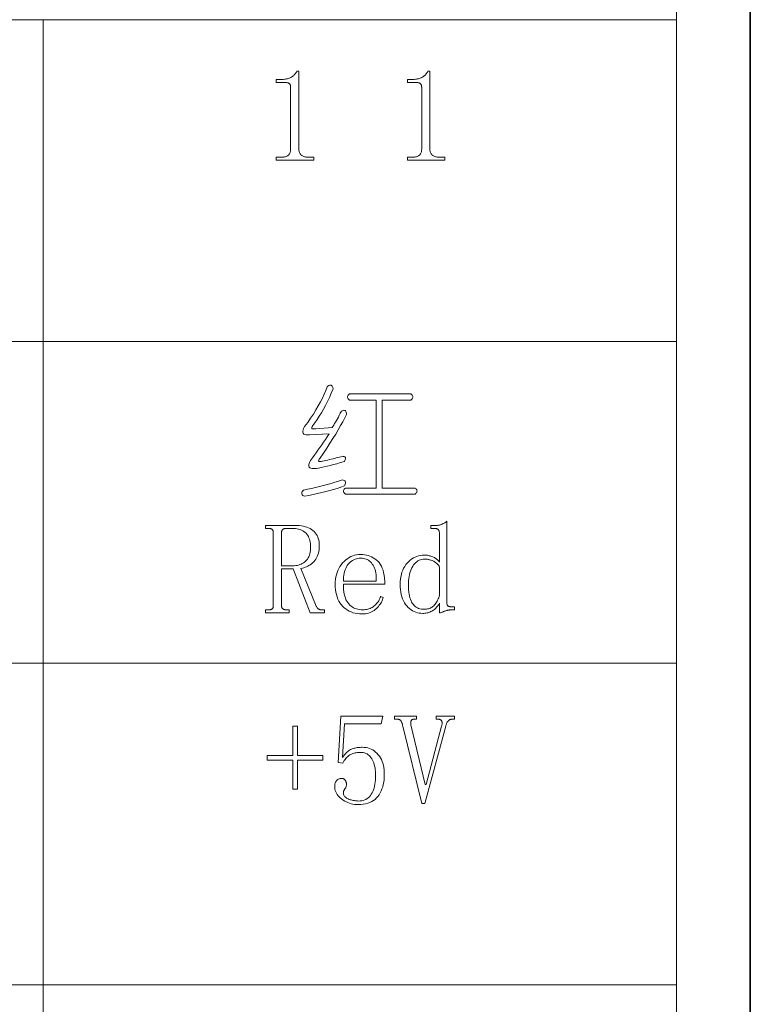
# Model space of a CAD drawing. Extents: x 1 to 297, y 1 to 210.
# Tile 159 of 171: x 284 to 297, y 45 to 62. Entities that reach past the tile are written whole.
import ezdxf

# ---------------------------------------------------------------- set-up
doc = ezdxf.new("R2010")
doc.units = 0

msp = doc.modelspace()

# ---------------------------------------------------------------- linework, layer by layer
at = {"color": 7, "lineweight": 35}
msp.add_line((296.685, 1.354), (296.685, 209.532), dxfattribs=at)
at = {"color": 7, "lineweight": 13}
for p, q in [((295.449, 65.898), (295.449, 29.51)), ((220.3, 61.841), (295.449, 61.841)), ((284.838, 61.841), (284.838, 29.51)), ((220.3, 56.453), (295.449, 56.453)), ((220.3, 51.064), (295.449, 51.064)), ((220.3, 45.675), (295.449, 45.675))]:
    msp.add_line(p, q, dxfattribs=at)
for points in [[(289.124, 60.981), (289.124, 59.678), (289.124, 59.665), (289.125, 59.652), (289.127, 59.64), (289.13, 59.629), (289.134, 59.618), (289.139, 59.608), (289.145, 59.599), (289.151, 59.591), (289.158, 59.583), (289.166, 59.575), (289.175, 59.569), (289.185, 59.563), (289.195, 59.558), (289.206, 59.554), (289.218, 59.55), (289.23, 59.547), (289.243, 59.544), (289.257, 59.543), (289.271, 59.542), (289.286, 59.541), (289.372, 59.541), (289.372, 59.49), (288.746, 59.49), (288.746, 59.541), (288.824, 59.541), (288.84, 59.542), (288.856, 59.543), (288.871, 59.544), (288.885, 59.547), (288.897, 59.55), (288.909, 59.554), (288.92, 59.558), (288.931, 59.563), (288.94, 59.569), (288.948, 59.575), (288.955, 59.583), (288.962, 59.591), (288.967, 59.599), (288.973, 59.608), (288.977, 59.618), (288.98, 59.629), (288.983, 59.64), (288.985, 59.652), (288.986, 59.665), (288.986, 59.678), (288.986, 60.715), (288.986, 60.722), (288.986, 60.729), (288.984, 60.735), (288.983, 60.741), (288.981, 60.747), (288.979, 60.752), (288.976, 60.757), (288.973, 60.762), (288.969, 60.767), (288.965, 60.771), (288.96, 60.775), (288.956, 60.779), (288.95, 60.782), (288.944, 60.785), (288.938, 60.787), (288.932, 60.789), (288.924, 60.791), (288.917, 60.792), (288.909, 60.792), (288.901, 60.793), (288.746, 60.793), (288.746, 60.844), (288.824, 60.844), (288.844, 60.844), (288.863, 60.845), (288.882, 60.847), (288.9, 60.85), (288.917, 60.853), (288.933, 60.856), (288.949, 60.861), (288.963, 60.866), (288.977, 60.872), (288.991, 60.878), (289.003, 60.886), (289.015, 60.893), (289.027, 60.902), (289.037, 60.911), (289.047, 60.921), (289.057, 60.932), (289.066, 60.943), (289.074, 60.955), (289.082, 60.968), (289.089, 60.981)], [(291.318, 60.981), (291.318, 59.678), (291.318, 59.665), (291.32, 59.652), (291.322, 59.64), (291.325, 59.629), (291.329, 59.618), (291.333, 59.608), (291.339, 59.599), (291.345, 59.591), (291.353, 59.583), (291.361, 59.575), (291.37, 59.569), (291.379, 59.563), (291.389, 59.558), (291.4, 59.554), (291.412, 59.55), (291.424, 59.547), (291.438, 59.544), (291.451, 59.543), (291.466, 59.542), (291.481, 59.541), (291.566, 59.541), (291.566, 59.49), (290.941, 59.49), (290.941, 59.541), (291.018, 59.541), (291.035, 59.542), (291.05, 59.543), (291.065, 59.544), (291.079, 59.547), (291.092, 59.55), (291.104, 59.554), (291.115, 59.558), (291.125, 59.563), (291.134, 59.569), (291.142, 59.575), (291.149, 59.583), (291.156, 59.591), (291.162, 59.599), (291.167, 59.608), (291.171, 59.618), (291.175, 59.629), (291.177, 59.64), (291.179, 59.652), (291.18, 59.665), (291.181, 59.678), (291.181, 60.715), (291.18, 60.722), (291.18, 60.729), (291.179, 60.735), (291.177, 60.741), (291.175, 60.747), (291.173, 60.752), (291.17, 60.757), (291.167, 60.762), (291.163, 60.767), (291.159, 60.771), (291.155, 60.775), (291.15, 60.779), (291.144, 60.782), (291.139, 60.785), (291.132, 60.787), (291.126, 60.789), (291.119, 60.791), (291.111, 60.792), (291.103, 60.792), (291.095, 60.793), (290.941, 60.793), (290.941, 60.844), (291.018, 60.844), (291.038, 60.844), (291.057, 60.845), (291.076, 60.847), (291.094, 60.85), (291.111, 60.853), (291.127, 60.856), (291.143, 60.861), (291.158, 60.866), (291.172, 60.872), (291.185, 60.878), (291.198, 60.886), (291.21, 60.893), (291.221, 60.902), (291.232, 60.911), (291.242, 60.921), (291.251, 60.932), (291.26, 60.943), (291.269, 60.955), (291.276, 60.968), (291.284, 60.981)], [(289.595, 55.695), (289.611, 55.707), (289.626, 55.716), (289.64, 55.721), (289.653, 55.723), (289.664, 55.721), (289.673, 55.716), (289.681, 55.707), (289.688, 55.695), (289.694, 55.68), (289.698, 55.661), (289.667, 55.587), (289.635, 55.516), (289.602, 55.447), (289.569, 55.381), (289.535, 55.318), (289.5, 55.258), (289.465, 55.2), (289.429, 55.146), (289.392, 55.093), (289.355, 55.044), (289.346, 55.031), (289.341, 55.02), (289.338, 55.011), (289.339, 55.003), (289.342, 54.997), (289.349, 54.993), (289.359, 54.99), (289.371, 54.989), (289.387, 54.99), (289.406, 54.993), (289.681, 55.01), (289.695, 55.031), (289.709, 55.054), (289.723, 55.078), (289.738, 55.103), (289.754, 55.13), (289.769, 55.158), (289.785, 55.187), (289.801, 55.218), (289.818, 55.25), (289.835, 55.284), (289.851, 55.293), (289.866, 55.298), (289.879, 55.301), (289.89, 55.3), (289.899, 55.297), (289.907, 55.29), (289.913, 55.28), (289.917, 55.268), (289.92, 55.252), (289.921, 55.233), (289.892, 55.173), (289.859, 55.11), (289.823, 55.044), (289.784, 54.975), (289.741, 54.903), (289.694, 54.827), (289.645, 54.749), (289.592, 54.668), (289.535, 54.583), (289.475, 54.495), (289.464, 54.48), (289.457, 54.467), (289.455, 54.456), (289.458, 54.449), (289.466, 54.444), (289.479, 54.442), (289.497, 54.443), (289.519, 54.446), (289.546, 54.452), (289.578, 54.461), (289.608, 54.468), (289.638, 54.475), (289.667, 54.482), (289.696, 54.489), (289.724, 54.495), (289.751, 54.502), (289.777, 54.509), (289.803, 54.516), (289.828, 54.523), (289.852, 54.53), (289.868, 54.529), (289.881, 54.526), (289.891, 54.522), (289.899, 54.516), (289.904, 54.508), (289.906, 54.499), (289.905, 54.488), (289.901, 54.475), (289.895, 54.46), (289.886, 54.444), (289.823, 54.424), (289.762, 54.406), (289.703, 54.39), (289.648, 54.375), (289.595, 54.363), (289.545, 54.351), (289.498, 54.342), (289.453, 54.334), (289.411, 54.328), (289.372, 54.324), (289.347, 54.325), (289.326, 54.33), (289.31, 54.336), (289.298, 54.346), (289.291, 54.358), (289.288, 54.373), (289.289, 54.391), (289.295, 54.412), (289.306, 54.435), (289.321, 54.461), (289.352, 54.503), (289.382, 54.545), (289.413, 54.588), (289.444, 54.631), (289.475, 54.675), (289.506, 54.72), (289.537, 54.766), (289.568, 54.812), (289.598, 54.859), (289.629, 54.907), (289.304, 54.89), (289.272, 54.888), (289.245, 54.89), (289.224, 54.895), (289.208, 54.903), (289.196, 54.915), (289.19, 54.931), (289.19, 54.95), (289.194, 54.972), (289.203, 54.998), (289.218, 55.027), (289.271, 55.098), (289.321, 55.169), (289.367, 55.238), (289.41, 55.307), (289.449, 55.374), (289.485, 55.44), (289.518, 55.506), (289.547, 55.57), (289.573, 55.633)], [(289.972, 55.575), (291.001, 55.575), (291.013, 55.565), (291.023, 55.555), (291.029, 55.545), (291.034, 55.534), (291.035, 55.524), (291.034, 55.514), (291.029, 55.503), (291.023, 55.493), (291.013, 55.483), (291.001, 55.473), (290.521, 55.473), (290.521, 53.998), (291.069, 53.998), (291.082, 53.988), (291.091, 53.978), (291.098, 53.967), (291.102, 53.957), (291.104, 53.947), (291.102, 53.937), (291.098, 53.926), (291.091, 53.916), (291.082, 53.906), (291.069, 53.895), (289.904, 53.895), (289.891, 53.906), (289.882, 53.916), (289.875, 53.926), (289.871, 53.937), (289.869, 53.947), (289.871, 53.957), (289.875, 53.967), (289.882, 53.978), (289.891, 53.988), (289.904, 53.998), (290.418, 53.998), (290.418, 55.473), (289.972, 55.473), (289.96, 55.483), (289.95, 55.493), (289.943, 55.503), (289.939, 55.514), (289.938, 55.524), (289.939, 55.534), (289.943, 55.545), (289.95, 55.555), (289.96, 55.565)], [(289.852, 54.135), (289.868, 54.131), (289.881, 54.126), (289.891, 54.119), (289.899, 54.111), (289.904, 54.101), (289.906, 54.09), (289.905, 54.078), (289.901, 54.064), (289.895, 54.049), (289.886, 54.033), (289.827, 54.012), (289.766, 53.993), (289.704, 53.974), (289.64, 53.956), (289.574, 53.938), (289.506, 53.922), (289.436, 53.905), (289.365, 53.89), (289.292, 53.875), (289.218, 53.861), (289.202, 53.868), (289.19, 53.876), (289.18, 53.885), (289.174, 53.894), (289.171, 53.904), (289.171, 53.915), (289.173, 53.926), (289.179, 53.938), (289.189, 53.951), (289.201, 53.964), (289.269, 53.978), (289.336, 53.993), (289.403, 54.008), (289.469, 54.024), (289.535, 54.041), (289.6, 54.059), (289.664, 54.077), (289.727, 54.096), (289.79, 54.115)], [(289.466, 53.03), (289.465, 52.996), (289.463, 52.964), (289.458, 52.934), (289.451, 52.905), (289.443, 52.878), (289.432, 52.852), (289.42, 52.828), (289.406, 52.805), (289.39, 52.784), (289.372, 52.764), (289.353, 52.746), (289.333, 52.729), (289.313, 52.714), (289.293, 52.701), (289.271, 52.689), (289.25, 52.679), (289.228, 52.67), (289.205, 52.663), (289.182, 52.657), (289.158, 52.653), (289.415, 52.018), (289.418, 52.012), (289.422, 52.005), (289.426, 52), (289.429, 51.994), (289.433, 51.989), (289.437, 51.985), (289.441, 51.981), (289.445, 51.977), (289.449, 51.974), (289.454, 51.971), (289.458, 51.969), (289.462, 51.967), (289.467, 51.965), (289.471, 51.963), (289.476, 51.962), (289.481, 51.96), (289.486, 51.959), (289.491, 51.959), (289.496, 51.958), (289.501, 51.958), (289.552, 51.958), (289.552, 51.907), (289.312, 51.907), (289.029, 52.644), (288.832, 52.644), (288.832, 52.027), (288.832, 52.02), (288.833, 52.014), (288.834, 52.008), (288.836, 52.002), (288.837, 51.997), (288.84, 51.992), (288.843, 51.987), (288.846, 51.983), (288.849, 51.979), (288.854, 51.975), (288.858, 51.972), (288.863, 51.969), (288.868, 51.967), (288.873, 51.964), (288.878, 51.963), (288.884, 51.961), (288.89, 51.96), (288.896, 51.959), (288.903, 51.958), (288.909, 51.958), (288.961, 51.958), (288.961, 51.907), (288.566, 51.907), (288.566, 51.958), (288.618, 51.958), (288.626, 51.958), (288.634, 51.959), (288.641, 51.96), (288.648, 51.961), (288.654, 51.963), (288.66, 51.964), (288.665, 51.967), (288.67, 51.969), (288.674, 51.972), (288.678, 51.975), (288.681, 51.979), (288.684, 51.983), (288.687, 51.987), (288.689, 51.992), (288.691, 51.997), (288.692, 52.002), (288.693, 52.008), (288.694, 52.014), (288.695, 52.02), (288.695, 52.027), (288.695, 53.253), (288.695, 53.259), (288.694, 53.266), (288.693, 53.272), (288.692, 53.277), (288.691, 53.283), (288.689, 53.288), (288.687, 53.292), (288.684, 53.296), (288.681, 53.3), (288.678, 53.304), (288.674, 53.307), (288.67, 53.31), (288.665, 53.313), (288.66, 53.315), (288.654, 53.317), (288.648, 53.318), (288.641, 53.32), (288.634, 53.32), (288.626, 53.321), (288.618, 53.321), (288.566, 53.321), (288.566, 53.373), (289.055, 53.373), (289.094, 53.372), (289.13, 53.369), (289.165, 53.365), (289.198, 53.359), (289.23, 53.351), (289.259, 53.342), (289.287, 53.331), (289.313, 53.318), (289.337, 53.303), (289.359, 53.287), (289.38, 53.269), (289.398, 53.249), (289.414, 53.228), (289.428, 53.205), (289.44, 53.18), (289.449, 53.153), (289.457, 53.125), (289.462, 53.095), (289.465, 53.063)], [(288.832, 52.695), (289.021, 52.695), (289.046, 52.696), (289.07, 52.699), (289.094, 52.702), (289.117, 52.708), (289.139, 52.715), (289.16, 52.723), (289.18, 52.733), (289.199, 52.745), (289.217, 52.758), (289.235, 52.773), (289.251, 52.789), (289.266, 52.807), (289.279, 52.827), (289.29, 52.848), (289.299, 52.871), (289.307, 52.896), (289.313, 52.923), (289.317, 52.951), (289.32, 52.981), (289.321, 53.013), (289.32, 53.041), (289.318, 53.068), (289.314, 53.094), (289.308, 53.119), (289.301, 53.142), (289.293, 53.164), (289.283, 53.185), (289.271, 53.205), (289.258, 53.223), (289.244, 53.24), (289.227, 53.255), (289.209, 53.269), (289.19, 53.281), (289.168, 53.292), (289.145, 53.301), (289.12, 53.308), (289.094, 53.314), (289.065, 53.318), (289.035, 53.32), (289.004, 53.321), (288.909, 53.321), (288.903, 53.321), (288.896, 53.32), (288.89, 53.32), (288.884, 53.318), (288.878, 53.317), (288.873, 53.315), (288.868, 53.313), (288.863, 53.31), (288.858, 53.307), (288.854, 53.304), (288.849, 53.3), (288.846, 53.296), (288.843, 53.292), (288.84, 53.288), (288.837, 53.283), (288.836, 53.277), (288.834, 53.272), (288.833, 53.266), (288.832, 53.259), (288.832, 53.253)], [(291.198, 51.898), (291.167, 51.9), (291.138, 51.903), (291.109, 51.91), (291.081, 51.918), (291.054, 51.929), (291.028, 51.943), (291.003, 51.959), (290.978, 51.978), (290.955, 51.999), (290.932, 52.023), (290.911, 52.049), (290.892, 52.077), (290.875, 52.108), (290.861, 52.141), (290.849, 52.176), (290.839, 52.213), (290.831, 52.253), (290.825, 52.296), (290.822, 52.34), (290.821, 52.387), (290.822, 52.431), (290.826, 52.472), (290.831, 52.513), (290.84, 52.551), (290.851, 52.587), (290.864, 52.622), (290.879, 52.655), (290.897, 52.686), (290.918, 52.715), (290.941, 52.743), (290.965, 52.768), (290.99, 52.79), (291.017, 52.81), (291.044, 52.828), (291.071, 52.842), (291.1, 52.854), (291.13, 52.864), (291.16, 52.87), (291.191, 52.874), (291.224, 52.875), (291.237, 52.875), (291.251, 52.874), (291.265, 52.873), (291.279, 52.871), (291.293, 52.868), (291.307, 52.865), (291.322, 52.861), (291.336, 52.856), (291.35, 52.851), (291.365, 52.845), (291.379, 52.839), (291.393, 52.832), (291.406, 52.825), (291.418, 52.817), (291.43, 52.808), (291.442, 52.799), (291.452, 52.789), (291.462, 52.778), (291.472, 52.767), (291.481, 52.755), (291.481, 53.218), (291.481, 53.228), (291.48, 53.238), (291.479, 53.247), (291.478, 53.255), (291.476, 53.263), (291.475, 53.271), (291.472, 53.278), (291.47, 53.284), (291.467, 53.29), (291.464, 53.295), (291.46, 53.3), (291.456, 53.305), (291.451, 53.309), (291.446, 53.312), (291.44, 53.315), (291.434, 53.317), (291.427, 53.319), (291.42, 53.32), (291.412, 53.321), (291.404, 53.321), (291.335, 53.321), (291.335, 53.373), (291.429, 53.373), (291.438, 53.373), (291.446, 53.373), (291.455, 53.374), (291.464, 53.375), (291.472, 53.377), (291.481, 53.379), (291.489, 53.381), (291.498, 53.384), (291.506, 53.386), (291.515, 53.39), (291.524, 53.393), (291.532, 53.397), (291.541, 53.402), (291.549, 53.406), (291.558, 53.411), (291.566, 53.416), (291.575, 53.422), (291.584, 53.428), (291.592, 53.434), (291.601, 53.441), (291.601, 52.087), (291.601, 52.079), (291.601, 52.071), (291.602, 52.063), (291.603, 52.057), (291.605, 52.05), (291.607, 52.045), (291.609, 52.039), (291.612, 52.035), (291.615, 52.031), (291.618, 52.027), (291.621, 52.024), (291.625, 52.021), (291.63, 52.018), (291.634, 52.016), (291.639, 52.014), (291.645, 52.012), (291.65, 52.011), (291.656, 52.01), (291.663, 52.01), (291.669, 52.01), (291.729, 52.01), (291.729, 51.958), (291.678, 51.958), (291.671, 51.958), (291.664, 51.958), (291.656, 51.957), (291.648, 51.956), (291.64, 51.955), (291.632, 51.954), (291.624, 51.952), (291.615, 51.95), (291.606, 51.948), (291.596, 51.945), (291.587, 51.943), (291.577, 51.94), (291.568, 51.937), (291.558, 51.933), (291.548, 51.929), (291.538, 51.925), (291.528, 51.921), (291.518, 51.917), (291.508, 51.912), (291.498, 51.907), (291.481, 51.907), (291.481, 52.07), (291.472, 52.055), (291.462, 52.04), (291.452, 52.026), (291.442, 52.013), (291.43, 52), (291.418, 51.988), (291.406, 51.976), (291.393, 51.966), (291.379, 51.955), (291.365, 51.945), (291.35, 51.937), (291.335, 51.928), (291.319, 51.921), (291.303, 51.915), (291.287, 51.91), (291.27, 51.906), (291.252, 51.903), (291.235, 51.9), (291.216, 51.899)], [(289.869, 52.387), (289.87, 52.342), (289.873, 52.3), (289.877, 52.26), (289.884, 52.223), (289.892, 52.189), (289.902, 52.157), (289.913, 52.128), (289.927, 52.102), (289.942, 52.078), (289.959, 52.057), (289.978, 52.038), (289.997, 52.021), (290.018, 52.007), (290.04, 51.994), (290.063, 51.983), (290.087, 51.974), (290.113, 51.967), (290.139, 51.962), (290.166, 51.959), (290.195, 51.958), (290.217, 51.959), (290.238, 51.961), (290.259, 51.964), (290.279, 51.969), (290.298, 51.974), (290.316, 51.981), (290.334, 51.99), (290.351, 51.999), (290.368, 52.01), (290.384, 52.023), (290.399, 52.036), (290.413, 52.05), (290.426, 52.064), (290.438, 52.079), (290.45, 52.094), (290.461, 52.111), (290.471, 52.127), (290.48, 52.145), (290.488, 52.163), (290.495, 52.181), (290.538, 52.164), (290.532, 52.145), (290.525, 52.126), (290.517, 52.108), (290.507, 52.089), (290.496, 52.071), (290.484, 52.052), (290.47, 52.034), (290.456, 52.016), (290.439, 51.998), (290.422, 51.98), (290.403, 51.963), (290.384, 51.947), (290.362, 51.934), (290.34, 51.922), (290.316, 51.912), (290.291, 51.904), (290.265, 51.898), (290.237, 51.893), (290.208, 51.891), (290.178, 51.89), (290.139, 51.891), (290.102, 51.895), (290.066, 51.901), (290.032, 51.91), (289.999, 51.922), (289.967, 51.936), (289.938, 51.953), (289.909, 51.972), (289.882, 51.994), (289.856, 52.018), (289.833, 52.045), (289.812, 52.074), (289.793, 52.105), (289.777, 52.139), (289.763, 52.175), (289.752, 52.213), (289.743, 52.253), (289.737, 52.295), (289.733, 52.34), (289.732, 52.387), (289.733, 52.429), (289.737, 52.47), (289.743, 52.509), (289.752, 52.547), (289.763, 52.583), (289.777, 52.618), (289.793, 52.651), (289.812, 52.683), (289.833, 52.714), (289.856, 52.743), (289.882, 52.769), (289.908, 52.794), (289.936, 52.815), (289.965, 52.833), (289.995, 52.849), (290.026, 52.861), (290.058, 52.871), (290.091, 52.878), (290.125, 52.883), (290.161, 52.884), (290.193, 52.883), (290.224, 52.88), (290.255, 52.874), (290.284, 52.866), (290.313, 52.856), (290.341, 52.844), (290.368, 52.829), (290.394, 52.813), (290.419, 52.794), (290.444, 52.773), (290.466, 52.749), (290.487, 52.722), (290.505, 52.691), (290.52, 52.657), (290.534, 52.62), (290.544, 52.58), (290.553, 52.537), (290.559, 52.49), (290.562, 52.44), (290.564, 52.387)], [(290.418, 52.438), (290.419, 52.475), (290.418, 52.51), (290.416, 52.543), (290.412, 52.575), (290.406, 52.604), (290.399, 52.632), (290.39, 52.658), (290.379, 52.682), (290.367, 52.705), (290.354, 52.725), (290.339, 52.744), (290.323, 52.761), (290.306, 52.776), (290.288, 52.789), (290.269, 52.799), (290.249, 52.808), (290.228, 52.815), (290.207, 52.82), (290.184, 52.823), (290.161, 52.824), (290.135, 52.823), (290.111, 52.82), (290.088, 52.815), (290.065, 52.808), (290.044, 52.798), (290.023, 52.787), (290.004, 52.774), (289.985, 52.758), (289.967, 52.741), (289.951, 52.721), (289.935, 52.7), (289.921, 52.677), (289.909, 52.653), (289.899, 52.627), (289.89, 52.599), (289.882, 52.57), (289.877, 52.539), (289.873, 52.507), (289.87, 52.474), (289.869, 52.438)], [(291.481, 52.678), (291.472, 52.692), (291.463, 52.704), (291.453, 52.716), (291.442, 52.727), (291.431, 52.737), (291.42, 52.747), (291.408, 52.755), (291.396, 52.763), (291.383, 52.771), (291.369, 52.777), (291.356, 52.783), (291.342, 52.788), (291.328, 52.792), (291.314, 52.796), (291.301, 52.799), (291.287, 52.802), (291.273, 52.804), (291.26, 52.806), (291.246, 52.807), (291.232, 52.807), (291.207, 52.806), (291.183, 52.802), (291.16, 52.796), (291.138, 52.788), (291.117, 52.777), (291.098, 52.764), (291.079, 52.748), (291.062, 52.73), (291.046, 52.71), (291.031, 52.687), (291.017, 52.662), (291.004, 52.636), (290.994, 52.608), (290.984, 52.579), (290.976, 52.548), (290.969, 52.515), (290.964, 52.481), (290.961, 52.446), (290.959, 52.408), (290.958, 52.37), (290.959, 52.33), (290.961, 52.292), (290.964, 52.256), (290.969, 52.222), (290.975, 52.191), (290.983, 52.161), (290.991, 52.134), (291.002, 52.109), (291.013, 52.086), (291.026, 52.065), (291.041, 52.047), (291.056, 52.03), (291.073, 52.015), (291.091, 52.002), (291.11, 51.992), (291.13, 51.983), (291.152, 51.976), (291.175, 51.971), (291.198, 51.968), (291.224, 51.967), (291.242, 51.967), (291.26, 51.969), (291.277, 51.972), (291.294, 51.976), (291.31, 51.982), (291.326, 51.988), (291.341, 51.996), (291.355, 52.005), (291.369, 52.015), (291.382, 52.027), (291.395, 52.039), (291.407, 52.053), (291.418, 52.068), (291.429, 52.084), (291.439, 52.102), (291.448, 52.12), (291.457, 52.14), (291.466, 52.161), (291.474, 52.183), (291.481, 52.207)], [(290.186, 49.655), (290.218, 49.654), (290.249, 49.65), (290.279, 49.644), (290.307, 49.636), (290.334, 49.624), (290.36, 49.611), (290.385, 49.595), (290.409, 49.576), (290.431, 49.555), (290.452, 49.531), (290.472, 49.506), (290.489, 49.478), (290.505, 49.449), (290.518, 49.419), (290.529, 49.387), (290.539, 49.353), (290.546, 49.317), (290.551, 49.28), (290.554, 49.242), (290.555, 49.201), (290.554, 49.156), (290.551, 49.112), (290.545, 49.071), (290.538, 49.031), (290.528, 48.993), (290.516, 48.957), (290.502, 48.923), (290.486, 48.891), (290.468, 48.861), (290.448, 48.833), (290.425, 48.807), (290.4, 48.783), (290.373, 48.763), (290.344, 48.745), (290.312, 48.73), (290.278, 48.717), (290.241, 48.708), (290.202, 48.701), (290.161, 48.697), (290.118, 48.695), (290.087, 48.696), (290.057, 48.699), (290.028, 48.704), (290, 48.71), (289.972, 48.718), (289.945, 48.728), (289.919, 48.74), (289.893, 48.753), (289.868, 48.768), (289.844, 48.785), (289.821, 48.804), (289.8, 48.823), (289.782, 48.843), (289.767, 48.864), (289.754, 48.885), (289.743, 48.907), (289.734, 48.93), (289.728, 48.954), (289.725, 48.979), (289.724, 49.004), (289.724, 49.014), (289.725, 49.024), (289.726, 49.034), (289.728, 49.043), (289.731, 49.052), (289.734, 49.061), (289.738, 49.07), (289.743, 49.078), (289.748, 49.086), (289.754, 49.094), (289.76, 49.101), (289.766, 49.108), (289.773, 49.114), (289.781, 49.119), (289.789, 49.123), (289.797, 49.126), (289.806, 49.129), (289.815, 49.131), (289.825, 49.132), (289.835, 49.133), (289.845, 49.132), (289.854, 49.131), (289.863, 49.13), (289.871, 49.127), (289.878, 49.124), (289.884, 49.12), (289.89, 49.116), (289.895, 49.111), (289.9, 49.105), (289.904, 49.098), (289.907, 49.092), (289.91, 49.085), (289.912, 49.079), (289.915, 49.072), (289.916, 49.066), (289.918, 49.06), (289.919, 49.055), (289.92, 49.049), (289.921, 49.044), (289.921, 49.038), (289.92, 49.028), (289.92, 49.019), (289.918, 49.009), (289.917, 49.001), (289.914, 48.992), (289.911, 48.984), (289.908, 48.977), (289.904, 48.97), (289.9, 48.963), (289.895, 48.957), (289.89, 48.951), (289.886, 48.945), (289.882, 48.939), (289.879, 48.932), (289.876, 48.926), (289.873, 48.919), (289.872, 48.913), (289.87, 48.906), (289.87, 48.899), (289.869, 48.893), (289.87, 48.879), (289.873, 48.867), (289.877, 48.855), (289.882, 48.843), (289.89, 48.833), (289.899, 48.823), (289.909, 48.813), (289.921, 48.805), (289.935, 48.797), (289.951, 48.79), (289.967, 48.783), (289.984, 48.777), (290.001, 48.772), (290.018, 48.768), (290.035, 48.764), (290.053, 48.761), (290.071, 48.759), (290.089, 48.757), (290.108, 48.756), (290.126, 48.755), (290.153, 48.757), (290.179, 48.76), (290.203, 48.765), (290.226, 48.773), (290.247, 48.783), (290.268, 48.796), (290.287, 48.81), (290.305, 48.827), (290.321, 48.846), (290.336, 48.867), (290.35, 48.89), (290.363, 48.915), (290.374, 48.942), (290.383, 48.971), (290.391, 49.002), (290.398, 49.035), (290.403, 49.069), (290.406, 49.106), (290.409, 49.144), (290.409, 49.184), (290.409, 49.218), (290.407, 49.25), (290.403, 49.281), (290.399, 49.311), (290.393, 49.339), (290.386, 49.367), (290.378, 49.393), (290.368, 49.417), (290.357, 49.441), (290.345, 49.463), (290.331, 49.483), (290.317, 49.501), (290.301, 49.517), (290.283, 49.531), (290.265, 49.543), (290.245, 49.553), (290.223, 49.56), (290.201, 49.565), (290.177, 49.569), (290.152, 49.57), (290.134, 49.569), (290.115, 49.568), (290.098, 49.567), (290.081, 49.564), (290.064, 49.561), (290.048, 49.557), (290.033, 49.553), (290.018, 49.548), (290.003, 49.542), (289.989, 49.535), (289.976, 49.528), (289.962, 49.519), (289.949, 49.508), (289.936, 49.496), (289.923, 49.482), (289.91, 49.467), (289.897, 49.45), (289.885, 49.431), (289.873, 49.411), (289.861, 49.39), (289.784, 49.398), (289.826, 50.178), (290.529, 50.178), (290.504, 50.05), (289.886, 50.05), (289.852, 49.484), (289.869, 49.507), (289.886, 49.528), (289.903, 49.548), (289.92, 49.565), (289.937, 49.58), (289.953, 49.594), (289.97, 49.606), (289.987, 49.616), (290.003, 49.624), (290.019, 49.63), (290.036, 49.635), (290.052, 49.639), (290.069, 49.643), (290.085, 49.646), (290.102, 49.649), (290.119, 49.651), (290.135, 49.653), (290.152, 49.654), (290.169, 49.655)], [(291.421, 50.127), (291.421, 50.178), (291.729, 50.178), (291.729, 50.127), (291.695, 50.127), (291.688, 50.127), (291.681, 50.126), (291.675, 50.125), (291.668, 50.123), (291.662, 50.12), (291.655, 50.118), (291.649, 50.114), (291.643, 50.11), (291.637, 50.106), (291.631, 50.101), (291.625, 50.096), (291.619, 50.089), (291.614, 50.082), (291.609, 50.074), (291.604, 50.065), (291.599, 50.055), (291.595, 50.044), (291.591, 50.033), (291.587, 50.02), (291.584, 50.007), (291.232, 48.713), (291.181, 48.713), (290.864, 50.007), (290.862, 50.019), (290.86, 50.03), (290.857, 50.04), (290.855, 50.05), (290.852, 50.059), (290.849, 50.068), (290.845, 50.076), (290.842, 50.084), (290.838, 50.091), (290.834, 50.097), (290.829, 50.103), (290.824, 50.108), (290.819, 50.112), (290.813, 50.116), (290.807, 50.119), (290.8, 50.122), (290.793, 50.124), (290.786, 50.126), (290.778, 50.127), (290.769, 50.127), (290.726, 50.127), (290.726, 50.178), (291.095, 50.178), (291.095, 50.127), (291.061, 50.127), (291.052, 50.127), (291.045, 50.126), (291.038, 50.125), (291.031, 50.123), (291.025, 50.12), (291.02, 50.118), (291.015, 50.114), (291.011, 50.11), (291.008, 50.106), (291.005, 50.101), (291.003, 50.096), (291.001, 50.09), (290.999, 50.084), (290.998, 50.078), (290.997, 50.071), (290.997, 50.064), (290.997, 50.057), (290.998, 50.049), (290.999, 50.041), (291.001, 50.033), (291.241, 49.03), (291.258, 49.03), (291.515, 50.007), (291.518, 50.019), (291.52, 50.03), (291.522, 50.04), (291.523, 50.05), (291.524, 50.059), (291.523, 50.068), (291.522, 50.076), (291.52, 50.084), (291.518, 50.091), (291.515, 50.097), (291.511, 50.103), (291.507, 50.108), (291.502, 50.112), (291.496, 50.116), (291.489, 50.119), (291.482, 50.122), (291.474, 50.124), (291.466, 50.126), (291.456, 50.127), (291.446, 50.127)], [(289.021, 49.518), (289.021, 50.007), (289.098, 50.007), (289.098, 49.518), (289.526, 49.518), (289.526, 49.441), (289.098, 49.441), (289.098, 48.953), (289.021, 48.953), (289.021, 49.441), (288.592, 49.441), (288.592, 49.518)]]:
    msp.add_lwpolyline(points, close=True, dxfattribs=at)

doc.saveas('drawing.dxf')
